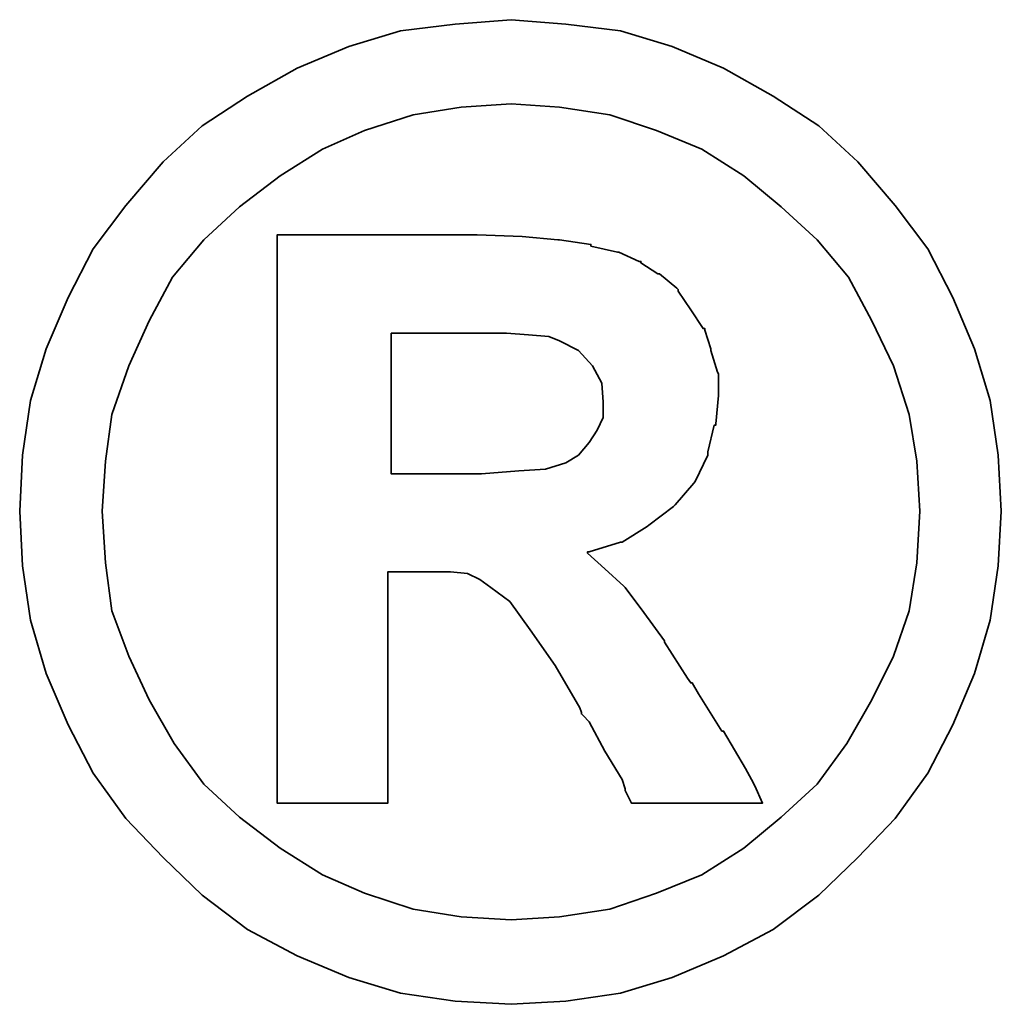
# Model space of a CAD drawing. Header units: millimetres. Extents: x -64 to 412, y -78 to 104.
# Tile 50 of 99: x 138.313 to 138.877, y 4.57 to 5.135. Entities that reach past the tile are written whole.
import ezdxf

# ---------------------------------------------------------------- set-up
doc = ezdxf.new("R2010")
doc.units = ezdxf.units.MM
doc.layers.add('DIM', color=4, linetype='Continuous')
doc.layers.add('layer 1', color=7, linetype='Continuous')

# ---------------------------------------------------------------- blocks, each defined once
blk = doc.blocks.new('TBI MOTION logo(完整正式版)')
at = {"layer": 'layer 1', "color": 22, "lineweight": 35}
for points, knots in [([(81.20634, 4.98624), (81.20634, 4.98624), (81.18649, 5.32862), (81.18649, 5.32862), (81.18649, 5.32862), (81.18649, 5.32862), (81.13886, 5.66206), (81.13886, 5.66206), (81.13886, 5.66206), (81.13886, 5.66206), (81.04359, 5.97764), (81.04359, 5.97764), (81.04359, 5.97764), (81.04359, 5.97764), (80.91061, 6.29124), (80.91061, 6.29124), (80.91061, 6.29124), (80.91061, 6.29124), (80.75778, 6.58697), (80.75778, 6.58697), (80.75778, 6.58697), (80.75778, 6.58697), (80.5593, 6.85294), (80.5593, 6.85294), (80.5593, 6.85294), (80.5593, 6.85294), (80.33105, 7.1189), (80.33105, 7.1189), (80.33105, 7.1189), (80.33105, 7.1189), (80.09287, 7.33921), (80.09287, 7.33921), (80.09287, 7.33921), (80.09287, 7.33921), (79.815, 7.51982), (79.815, 7.51982), (79.815, 7.51982), (79.815, 7.51982), (79.51133, 7.69051), (79.51133, 7.69051), (79.51133, 7.69051), (79.51133, 7.69051), (79.19773, 7.8235), (79.19773, 7.8235), (79.19773, 7.8235), (79.19773, 7.8235), (78.88215, 7.91877), (78.88215, 7.91877), (78.88215, 7.91877), (78.88215, 7.91877), (78.54871, 7.95846), (78.54871, 7.95846), (78.54871, 7.95846), (78.54871, 7.95846), (78.21526, 7.98625), (78.21526, 7.98625), (78.21526, 7.98625), (78.21526, 7.98625), (77.87388, 7.95846), (77.87388, 7.95846), (77.87388, 7.95846), (77.87388, 7.95846), (77.54044, 7.91877), (77.54044, 7.91877), (77.54044, 7.91877), (77.54044, 7.91877), (77.22485, 7.8235), (77.22485, 7.8235), (77.22485, 7.8235), (77.22485, 7.8235), (76.91027, 7.69051), (76.91027, 7.69051), (76.91027, 7.69051), (76.91027, 7.69051), (76.6056, 7.51982), (76.6056, 7.51982), (76.6056, 7.51982), (76.6056, 7.51982), (76.32972, 7.33921), (76.32972, 7.33921), (76.32972, 7.33921), (76.32972, 7.33921), (76.09154, 7.1189), (76.09154, 7.1189), (76.09154, 7.1189), (76.09154, 7.1189), (75.86329, 6.85294), (75.86329, 6.85294), (75.86329, 6.85294), (75.86329, 6.85294), (75.66382, 6.58697), (75.66382, 6.58697), (75.66382, 6.58697), (75.66382, 6.58697), (75.51099, 6.29124), (75.51099, 6.29124), (75.51099, 6.29124), (75.51099, 6.29124), (75.37702, 5.97764), (75.37702, 5.97764), (75.37702, 5.97764), (75.37702, 5.97764), (75.28175, 5.66206), (75.28175, 5.66206), (75.28175, 5.66206), (75.28175, 5.66206), (75.23411, 5.32862), (75.23411, 5.32862), (75.23411, 5.32862), (75.23411, 5.32862), (75.21625, 4.98624), (75.21625, 4.98624), (75.21625, 4.98624), (75.21625, 4.98624), (75.23411, 4.6528), (75.23411, 4.6528), (75.23411, 4.6528), (75.23411, 4.6528), (75.28175, 4.32035), (75.28175, 4.32035), (75.28175, 4.32035), (75.28175, 4.32035), (75.37702, 3.99583), (75.37702, 3.99583), (75.37702, 3.99583), (75.37702, 3.99583), (75.51099, 3.68224), (75.51099, 3.68224), (75.51099, 3.68224), (75.51099, 3.68224), (75.66382, 3.38749), (75.66382, 3.38749), (75.66382, 3.38749), (75.66382, 3.38749), (75.86329, 3.10963), (75.86329, 3.10963), (75.86329, 3.10963), (75.86329, 3.10963), (76.09154, 2.87145), (76.09154, 2.87145), (76.09154, 2.87145), (76.09154, 2.87145), (76.32972, 2.6432), (76.32972, 2.6432), (76.32972, 2.6432), (76.32972, 2.6432), (76.6056, 2.43381), (76.6056, 2.43381), (76.6056, 2.43381), (76.6056, 2.43381), (76.91027, 2.27205), (76.91027, 2.27205), (76.91027, 2.27205), (76.91027, 2.27205), (77.22485, 2.13906), (77.22485, 2.13906), (77.22485, 2.13906), (77.22485, 2.13906), (77.54044, 2.0438), (77.54044, 2.0438), (77.54044, 2.0438), (77.54044, 2.0438), (77.87388, 1.99616), (77.87388, 1.99616), (77.87388, 1.99616), (77.87388, 1.99616), (78.21526, 1.97631), (78.21526, 1.97631), (78.21526, 1.97631), (78.21526, 1.97631), (78.54871, 1.99616), (78.54871, 1.99616), (78.54871, 1.99616), (78.54871, 1.99616), (78.88215, 2.0438), (78.88215, 2.0438), (78.88215, 2.0438), (78.88215, 2.0438), (79.19773, 2.13906), (79.19773, 2.13906), (79.19773, 2.13906), (79.19773, 2.13906), (79.51133, 2.27205), (79.51133, 2.27205), (79.51133, 2.27205), (79.51133, 2.27205), (79.815, 2.43381), (79.815, 2.43381), (79.815, 2.43381), (79.815, 2.43381), (80.09287, 2.6432), (80.09287, 2.6432), (80.09287, 2.6432), (80.09287, 2.6432), (80.33105, 2.87145), (80.33105, 2.87145), (80.33105, 2.87145), (80.33105, 2.87145), (80.5593, 3.10963), (80.5593, 3.10963), (80.5593, 3.10963), (80.5593, 3.10963), (80.75778, 3.38749), (80.75778, 3.38749), (80.75778, 3.38749), (80.75778, 3.38749), (80.91061, 3.68224), (80.91061, 3.68224), (80.91061, 3.68224), (80.91061, 3.68224), (81.04359, 3.99583), (81.04359, 3.99583), (81.04359, 3.99583), (81.04359, 3.99583), (81.13886, 4.32035), (81.13886, 4.32035), (81.13886, 4.32035), (81.13886, 4.32035), (81.18649, 4.6528), (81.18649, 4.6528), (81.18649, 4.6528), (81.18649, 4.6528), (81.20634, 4.98624), (81.20634, 4.98624)], [0, 0, 0, 0, 0.0178571, 0.0178571, 0.0178571, 0.0178571, 0.0357143, 0.0357143, 0.0357143, 0.0357143, 0.0535714, 0.0535714, 0.0535714, 0.0535714, 0.0714286, 0.0714286, 0.0714286, 0.0714286, 0.0892857, 0.0892857, 0.0892857, 0.0892857, 0.1071429, 0.1071429, 0.1071429, 0.1071429, 0.125, 0.125, 0.125, 0.125, 0.1428571, 0.1428571, 0.1428571, 0.1428571, 0.1607143, 0.1607143, 0.1607143, 0.1607143, 0.1785714, 0.1785714, 0.1785714, 0.1785714, 0.1964286, 0.1964286, 0.1964286, 0.1964286, 0.2142857, 0.2142857, 0.2142857, 0.2142857, 0.2321429, 0.2321429, 0.2321429, 0.2321429, 0.25, 0.25, 0.25, 0.25, 0.2678571, 0.2678571, 0.2678571, 0.2678571, 0.2857143, 0.2857143, 0.2857143, 0.2857143, 0.3035714, 0.3035714, 0.3035714, 0.3035714, 0.3214286, 0.3214286, 0.3214286, 0.3214286, 0.3392857, 0.3392857, 0.3392857, 0.3392857, 0.3571429, 0.3571429, 0.3571429, 0.3571429, 0.375, 0.375, 0.375, 0.375, 0.3928571, 0.3928571, 0.3928571, 0.3928571, 0.4107143, 0.4107143, 0.4107143, 0.4107143, 0.4285714, 0.4285714, 0.4285714, 0.4285714, 0.4464286, 0.4464286, 0.4464286, 0.4464286, 0.4642857, 0.4642857, 0.4642857, 0.4642857, 0.4821429, 0.4821429, 0.4821429, 0.4821429, 0.5, 0.5, 0.5, 0.5, 0.5178571, 0.5178571, 0.5178571, 0.5178571, 0.5357143, 0.5357143, 0.5357143, 0.5357143, 0.5535714, 0.5535714, 0.5535714, 0.5535714, 0.5714286, 0.5714286, 0.5714286, 0.5714286, 0.5892857, 0.5892857, 0.5892857, 0.5892857, 0.6071429, 0.6071429, 0.6071429, 0.6071429, 0.625, 0.625, 0.625, 0.625, 0.6428571, 0.6428571, 0.6428571, 0.6428571, 0.6607143, 0.6607143, 0.6607143, 0.6607143, 0.6785714, 0.6785714, 0.6785714, 0.6785714, 0.6964286, 0.6964286, 0.6964286, 0.6964286, 0.7142857, 0.7142857, 0.7142857, 0.7142857, 0.7321429, 0.7321429, 0.7321429, 0.7321429, 0.75, 0.75, 0.75, 0.75, 0.7678571, 0.7678571, 0.7678571, 0.7678571, 0.7857143, 0.7857143, 0.7857143, 0.7857143, 0.8035714, 0.8035714, 0.8035714, 0.8035714, 0.8214286, 0.8214286, 0.8214286, 0.8214286, 0.8392857, 0.8392857, 0.8392857, 0.8392857, 0.8571429, 0.8571429, 0.8571429, 0.8571429, 0.875, 0.875, 0.875, 0.875, 0.8928571, 0.8928571, 0.8928571, 0.8928571, 0.9107143, 0.9107143, 0.9107143, 0.9107143, 0.9285714, 0.9285714, 0.9285714, 0.9285714, 0.9464286, 0.9464286, 0.9464286, 0.9464286, 0.9642857, 0.9642857, 0.9642857, 0.9642857, 0.9821429, 0.9821429, 0.9821429, 0.9821429, 1, 1, 1, 1]), ([(80.71014, 4.98624), (80.71014, 4.98624), (80.69129, 5.29091), (80.69129, 5.29091), (80.69129, 5.29091), (80.69129, 5.29091), (80.64464, 5.57672), (80.64464, 5.57672), (80.64464, 5.57672), (80.64464, 5.57672), (80.54937, 5.87245), (80.54937, 5.87245), (80.54937, 5.87245), (80.54937, 5.87245), (80.41639, 6.14833), (80.41639, 6.14833), (80.41639, 6.14833), (80.41639, 6.14833), (80.27349, 6.41429), (80.27349, 6.41429), (80.27349, 6.41429), (80.27349, 6.41429), (80.08295, 6.64255), (80.08295, 6.64255), (80.08295, 6.64255), (80.08295, 6.64255), (79.86264, 6.84301), (79.86264, 6.84301), (79.86264, 6.84301), (79.86264, 6.84301), (79.63439, 7.03355), (79.63439, 7.03355), (79.63439, 7.03355), (79.63439, 7.03355), (79.37835, 7.1963), (79.37835, 7.1963), (79.37835, 7.1963), (79.37835, 7.1963), (79.10246, 7.30944), (79.10246, 7.30944), (79.10246, 7.30944), (79.10246, 7.30944), (78.81665, 7.40471), (78.81665, 7.40471), (78.81665, 7.40471), (78.81665, 7.40471), (78.511, 7.45234), (78.511, 7.45234), (78.511, 7.45234), (78.511, 7.45234), (78.21526, 7.47219), (78.21526, 7.47219), (78.21526, 7.47219), (78.21526, 7.47219), (77.9106, 7.45234), (77.9106, 7.45234), (77.9106, 7.45234), (77.9106, 7.45234), (77.61685, 7.40471), (77.61685, 7.40471), (77.61685, 7.40471), (77.61685, 7.40471), (77.32012, 7.30944), (77.32012, 7.30944), (77.32012, 7.30944), (77.32012, 7.30944), (77.06309, 7.1963), (77.06309, 7.1963), (77.06309, 7.1963), (77.06309, 7.1963), (76.80606, 7.03355), (76.80606, 7.03355), (76.80606, 7.03355), (76.80606, 7.03355), (76.55797, 6.84301), (76.55797, 6.84301), (76.55797, 6.84301), (76.55797, 6.84301), (76.34063, 6.64255), (76.34063, 6.64255), (76.34063, 6.64255), (76.34063, 6.64255), (76.1491, 6.41429), (76.1491, 6.41429), (76.1491, 6.41429), (76.1491, 6.41429), (76.0062, 6.14833), (76.0062, 6.14833), (76.0062, 6.14833), (76.0062, 6.14833), (75.88314, 5.87245), (75.88314, 5.87245), (75.88314, 5.87245), (75.88314, 5.87245), (75.77794, 5.57672), (75.77794, 5.57672), (75.77794, 5.57672), (75.77794, 5.57672), (75.73924, 5.29091), (75.73924, 5.29091), (75.73924, 5.29091), (75.73924, 5.29091), (75.72039, 4.98624), (75.72039, 4.98624), (75.72039, 4.98624), (75.72039, 4.98624), (75.73924, 4.67165), (75.73924, 4.67165), (75.73924, 4.67165), (75.73924, 4.67165), (75.77794, 4.37791), (75.77794, 4.37791), (75.77794, 4.37791), (75.77794, 4.37791), (75.88314, 4.10102), (75.88314, 4.10102), (75.88314, 4.10102), (75.88314, 4.10102), (76.0062, 3.83407), (76.0062, 3.83407), (76.0062, 3.83407), (76.0062, 3.83407), (76.15902, 3.56811), (76.15902, 3.56811), (76.15902, 3.56811), (76.15902, 3.56811), (76.34063, 3.32001), (76.34063, 3.32001), (76.34063, 3.32001), (76.34063, 3.32001), (76.55797, 3.11955), (76.55797, 3.11955), (76.55797, 3.11955), (76.55797, 3.11955), (76.80606, 2.92901), (76.80606, 2.92901), (76.80606, 2.92901), (76.80606, 2.92901), (77.06309, 2.76725), (77.06309, 2.76725), (77.06309, 2.76725), (77.06309, 2.76725), (77.32012, 2.65412), (77.32012, 2.65412), (77.32012, 2.65412), (77.32012, 2.65412), (77.61685, 2.55786), (77.61685, 2.55786), (77.61685, 2.55786), (77.61685, 2.55786), (77.9106, 2.51022), (77.9106, 2.51022), (77.9106, 2.51022), (77.9106, 2.51022), (78.21526, 2.49137), (78.21526, 2.49137), (78.21526, 2.49137), (78.21526, 2.49137), (78.511, 2.51022), (78.511, 2.51022), (78.511, 2.51022), (78.511, 2.51022), (78.81665, 2.55786), (78.81665, 2.55786), (78.81665, 2.55786), (78.81665, 2.55786), (79.10246, 2.65412), (79.10246, 2.65412), (79.10246, 2.65412), (79.10246, 2.65412), (79.37835, 2.76725), (79.37835, 2.76725), (79.37835, 2.76725), (79.37835, 2.76725), (79.63439, 2.92901), (79.63439, 2.92901), (79.63439, 2.92901), (79.63439, 2.92901), (79.86264, 3.11955), (79.86264, 3.11955), (79.86264, 3.11955), (79.86264, 3.11955), (80.08295, 3.32001), (80.08295, 3.32001), (80.08295, 3.32001), (80.08295, 3.32001), (80.26356, 3.56811), (80.26356, 3.56811), (80.26356, 3.56811), (80.26356, 3.56811), (80.41639, 3.83407), (80.41639, 3.83407), (80.41639, 3.83407), (80.41639, 3.83407), (80.54937, 4.10102), (80.54937, 4.10102), (80.54937, 4.10102), (80.54937, 4.10102), (80.64464, 4.37791), (80.64464, 4.37791), (80.64464, 4.37791), (80.64464, 4.37791), (80.69129, 4.67165), (80.69129, 4.67165), (80.69129, 4.67165), (80.69129, 4.67165), (80.71014, 4.98624), (80.71014, 4.98624)], [0, 0, 0, 0, 0.0192308, 0.0192308, 0.0192308, 0.0192308, 0.0384615, 0.0384615, 0.0384615, 0.0384615, 0.0576923, 0.0576923, 0.0576923, 0.0576923, 0.0769231, 0.0769231, 0.0769231, 0.0769231, 0.0961538, 0.0961538, 0.0961538, 0.0961538, 0.1153846, 0.1153846, 0.1153846, 0.1153846, 0.1346154, 0.1346154, 0.1346154, 0.1346154, 0.1538462, 0.1538462, 0.1538462, 0.1538462, 0.1730769, 0.1730769, 0.1730769, 0.1730769, 0.1923077, 0.1923077, 0.1923077, 0.1923077, 0.2115385, 0.2115385, 0.2115385, 0.2115385, 0.2307692, 0.2307692, 0.2307692, 0.2307692, 0.25, 0.25, 0.25, 0.25, 0.2692308, 0.2692308, 0.2692308, 0.2692308, 0.2884615, 0.2884615, 0.2884615, 0.2884615, 0.3076923, 0.3076923, 0.3076923, 0.3076923, 0.3269231, 0.3269231, 0.3269231, 0.3269231, 0.3461538, 0.3461538, 0.3461538, 0.3461538, 0.3653846, 0.3653846, 0.3653846, 0.3653846, 0.3846154, 0.3846154, 0.3846154, 0.3846154, 0.4038462, 0.4038462, 0.4038462, 0.4038462, 0.4230769, 0.4230769, 0.4230769, 0.4230769, 0.4423077, 0.4423077, 0.4423077, 0.4423077, 0.4615385, 0.4615385, 0.4615385, 0.4615385, 0.4807692, 0.4807692, 0.4807692, 0.4807692, 0.5, 0.5, 0.5, 0.5, 0.5192308, 0.5192308, 0.5192308, 0.5192308, 0.5384615, 0.5384615, 0.5384615, 0.5384615, 0.5576923, 0.5576923, 0.5576923, 0.5576923, 0.5769231, 0.5769231, 0.5769231, 0.5769231, 0.5961538, 0.5961538, 0.5961538, 0.5961538, 0.6153846, 0.6153846, 0.6153846, 0.6153846, 0.6346154, 0.6346154, 0.6346154, 0.6346154, 0.6538462, 0.6538462, 0.6538462, 0.6538462, 0.6730769, 0.6730769, 0.6730769, 0.6730769, 0.6923077, 0.6923077, 0.6923077, 0.6923077, 0.7115385, 0.7115385, 0.7115385, 0.7115385, 0.7307692, 0.7307692, 0.7307692, 0.7307692, 0.75, 0.75, 0.75, 0.75, 0.7692308, 0.7692308, 0.7692308, 0.7692308, 0.7884615, 0.7884615, 0.7884615, 0.7884615, 0.8076923, 0.8076923, 0.8076923, 0.8076923, 0.8269231, 0.8269231, 0.8269231, 0.8269231, 0.8461538, 0.8461538, 0.8461538, 0.8461538, 0.8653846, 0.8653846, 0.8653846, 0.8653846, 0.8846154, 0.8846154, 0.8846154, 0.8846154, 0.9038462, 0.9038462, 0.9038462, 0.9038462, 0.9230769, 0.9230769, 0.9230769, 0.9230769, 0.9423077, 0.9423077, 0.9423077, 0.9423077, 0.9615385, 0.9615385, 0.9615385, 0.9615385, 0.9807692, 0.9807692, 0.9807692, 0.9807692, 1, 1, 1, 1]), ([(76.78721, 3.2823), (76.78721, 3.2823), (76.78721, 3.32001), (76.78721, 3.32001), (76.78721, 3.32001), (76.78721, 3.32001), (76.78721, 3.42422), (76.78721, 3.42422), (76.78721, 3.42422), (76.78721, 3.42422), (76.78721, 3.59689), (76.78721, 3.59689), (76.78721, 3.59689), (76.78721, 3.59689), (76.78721, 3.80529), (76.78721, 3.80529), (76.78721, 3.80529), (76.78721, 3.80529), (76.78721, 4.0524), (76.78721, 4.0524), (76.78721, 4.0524), (76.78721, 4.0524), (76.78721, 4.32035), (76.78721, 4.32035), (76.78721, 4.32035), (76.78721, 4.32035), (76.78721, 4.92868), (76.78721, 4.92868), (76.78721, 4.92868), (76.78721, 4.92868), (76.78721, 5.53801), (76.78721, 5.53801), (76.78721, 5.53801), (76.78721, 5.53801), (76.78721, 5.82482), (76.78721, 5.82482), (76.78721, 5.82482), (76.78721, 5.82482), (76.78721, 6.07291), (76.78721, 6.07291), (76.78721, 6.07291), (76.78721, 6.07291), (76.78721, 6.30017), (76.78721, 6.30017), (76.78721, 6.30017), (76.78721, 6.30017), (76.78721, 6.45399), (76.78721, 6.45399), (76.78721, 6.45399), (76.78721, 6.45399), (76.78721, 6.5572), (76.78721, 6.5572), (76.78721, 6.5572), (76.78721, 6.5572), (76.78721, 6.59689), (76.78721, 6.59689), (76.78721, 6.59689), (76.78721, 6.59689), (76.78721, 6.67232), (76.78721, 6.67232), (76.78721, 6.67232), (76.78721, 6.67232), (76.8537, 6.67232), (76.8537, 6.67232), (76.8537, 6.67232), (76.8537, 6.67232), (76.87355, 6.67232), (76.87355, 6.67232), (76.87355, 6.67232), (76.87355, 6.67232), (76.91027, 6.67232), (76.91027, 6.67232), (76.91027, 6.67232), (76.91027, 6.67232), (77.04424, 6.67232), (77.04424, 6.67232), (77.04424, 6.67232), (77.04424, 6.67232), (77.22485, 6.67232), (77.22485, 6.67232), (77.22485, 6.67232), (77.22485, 6.67232), (77.43524, 6.67232), (77.43524, 6.67232), (77.43524, 6.67232), (77.43524, 6.67232), (77.65357, 6.67232), (77.65357, 6.67232), (77.65357, 6.67232), (77.65357, 6.67232), (77.82625, 6.67232), (77.82625, 6.67232), (77.82625, 6.67232), (77.82625, 6.67232), (77.94037, 6.67232), (77.94037, 6.67232), (77.94037, 6.67232), (77.94037, 6.67232), (77.97709, 6.67232), (77.97709, 6.67232), (77.97709, 6.67232), (77.97709, 6.67232), (77.99694, 6.67232), (77.99694, 6.67232), (77.99694, 6.67232), (77.99694, 6.67232), (78.00686, 6.67232), (78.00686, 6.67232), (78.00686, 6.67232), (78.00686, 6.67232), (78.28275, 6.6624), (78.28275, 6.6624), (78.28275, 6.6624), (78.28275, 6.6624), (78.50107, 6.64255), (78.50107, 6.64255), (78.50107, 6.64255), (78.50107, 6.64255), (78.511, 6.64255), (78.511, 6.64255), (78.511, 6.64255), (78.511, 6.64255), (78.70154, 6.61476), (78.70154, 6.61476), (78.70154, 6.61476), (78.70154, 6.61476), (78.70154, 6.60483), (78.70154, 6.60483), (78.70154, 6.60483), (78.70154, 6.60483), (78.86429, 6.56713), (78.86429, 6.56713), (78.86429, 6.56713), (78.86429, 6.56713), (78.87223, 6.56713), (78.87223, 6.56713), (78.87223, 6.56713), (78.87223, 6.56713), (78.99727, 6.51056), (78.99727, 6.51056), (78.99727, 6.51056), (78.99727, 6.51056), (79.00719, 6.51056), (79.00719, 6.51056), (79.00719, 6.51056), (79.00719, 6.51056), (79.00719, 6.50162), (79.00719, 6.50162), (79.00719, 6.50162), (79.00719, 6.50162), (79.1104, 6.43415), (79.1104, 6.43415), (79.1104, 6.43415), (79.1104, 6.43415), (79.12132, 6.43415), (79.12132, 6.43415), (79.12132, 6.43415), (79.12132, 6.43415), (79.22552, 6.34781), (79.22552, 6.34781), (79.22552, 6.34781), (79.22552, 6.34781), (79.23544, 6.33888), (79.23544, 6.33888), (79.23544, 6.33888), (79.23544, 6.33888), (79.23544, 6.32895), (79.23544, 6.32895), (79.23544, 6.32895), (79.23544, 6.32895), (79.31087, 6.21483), (79.31087, 6.21483), (79.31087, 6.21483), (79.31087, 6.21483), (79.38629, 6.1007), (79.38629, 6.1007), (79.38629, 6.1007), (79.38629, 6.1007), (79.3972, 6.1007), (79.3972, 6.1007), (79.3972, 6.1007), (79.3972, 6.1007), (79.3972, 6.09078), (79.3972, 6.09078), (79.3972, 6.09078), (79.3972, 6.09078), (79.43392, 5.97764), (79.43392, 5.97764), (79.43392, 5.97764), (79.43392, 5.97764), (79.43392, 5.96772), (79.43392, 5.96772), (79.43392, 5.96772), (79.43392, 5.96772), (79.47362, 5.83474), (79.47362, 5.83474), (79.47362, 5.83474), (79.47362, 5.83474), (79.48156, 5.82482), (79.48156, 5.82482), (79.48156, 5.82482), (79.48156, 5.82482), (79.48156, 5.69977), (79.48156, 5.69977), (79.48156, 5.69977), (79.48156, 5.69977), (79.48156, 5.69183), (79.48156, 5.69183), (79.48156, 5.69183), (79.48156, 5.69183), (79.4637, 5.51915), (79.4637, 5.51915), (79.4637, 5.51915), (79.4637, 5.51915), (79.4637, 5.51122), (79.4637, 5.51122), (79.4637, 5.51122), (79.4637, 5.51122), (79.45377, 5.51122), (79.45377, 5.51122), (79.45377, 5.51122), (79.45377, 5.51122), (79.41507, 5.34847), (79.41507, 5.34847), (79.41507, 5.34847), (79.41507, 5.34847), (79.41507, 5.33854), (79.41507, 5.33854), (79.41507, 5.33854), (79.41507, 5.33854), (79.41507, 5.32862), (79.41507, 5.32862), (79.41507, 5.32862), (79.41507, 5.32862), (79.33865, 5.16785), (79.33865, 5.16785), (79.33865, 5.16785), (79.33865, 5.16785), (79.33071, 5.15693), (79.33071, 5.15693), (79.33071, 5.15693), (79.33071, 5.15693), (79.2156, 5.02495), (79.2156, 5.02495), (79.2156, 5.02495), (79.2156, 5.02495), (79.20567, 5.01502), (79.20567, 5.01502), (79.20567, 5.01502), (79.20567, 5.01502), (79.05483, 4.89991), (79.05483, 4.89991), (79.05483, 4.89991), (79.05483, 4.89991), (79.04491, 4.89197), (79.04491, 4.89197), (79.04491, 4.89197), (79.04491, 4.89197), (78.89208, 4.7967), (78.89208, 4.7967), (78.89208, 4.7967), (78.89208, 4.7967), (78.88215, 4.7967), (78.88215, 4.7967), (78.88215, 4.7967), (78.88215, 4.7967), (78.69161, 4.73913), (78.69161, 4.73913), (78.69161, 4.73913), (78.69161, 4.73913), (78.68169, 4.73913), (78.68169, 4.73913), (78.68169, 4.73913), (78.68169, 4.73913), (78.68169, 4.72921), (78.68169, 4.72921), (78.68169, 4.72921), (78.68169, 4.72921), (78.78688, 4.63394), (78.78688, 4.63394), (78.78688, 4.63394), (78.78688, 4.63394), (78.902, 4.52875), (78.902, 4.52875), (78.902, 4.52875), (78.902, 4.52875), (78.91093, 4.52081), (78.91093, 4.52081), (78.91093, 4.52081), (78.91093, 4.52081), (79.02506, 4.36798), (79.02506, 4.36798), (79.02506, 4.36798), (79.02506, 4.36798), (79.1501, 4.1953), (79.1501, 4.1953), (79.1501, 4.1953), (79.1501, 4.1953), (79.1501, 4.18736), (79.1501, 4.18736), (79.1501, 4.18736), (79.1501, 4.18736), (79.29201, 3.96705), (79.29201, 3.96705), (79.29201, 3.96705), (79.29201, 3.96705), (79.31087, 3.93828), (79.31087, 3.93828), (79.31087, 3.93828), (79.31087, 3.93828), (79.32079, 3.93828), (79.32079, 3.93828), (79.32079, 3.93828), (79.32079, 3.93828), (79.3585, 3.87178), (79.3585, 3.87178), (79.3585, 3.87178), (79.3585, 3.87178), (79.50141, 3.64353), (79.50141, 3.64353), (79.50141, 3.64353), (79.50141, 3.64353), (79.51133, 3.64353), (79.51133, 3.64353), (79.51133, 3.64353), (79.51133, 3.64353), (79.64431, 3.41528), (79.64431, 3.41528), (79.64431, 3.41528), (79.64431, 3.41528), (79.68202, 3.3478), (79.68202, 3.3478), (79.68202, 3.3478), (79.68202, 3.3478), (79.70187, 3.31009), (79.70187, 3.31009), (79.70187, 3.31009), (79.70187, 3.31009), (79.7495, 3.2049), (79.7495, 3.2049), (79.7495, 3.2049), (79.7495, 3.2049), (79.64431, 3.2049), (79.64431, 3.2049), (79.64431, 3.2049), (79.64431, 3.2049), (79.62546, 3.2049), (79.62546, 3.2049), (79.62546, 3.2049), (79.62546, 3.2049), (79.53912, 3.2049), (79.53912, 3.2049), (79.53912, 3.2049), (79.53912, 3.2049), (79.31087, 3.2049), (79.31087, 3.2049), (79.31087, 3.2049), (79.31087, 3.2049), (79.08262, 3.2049), (79.08262, 3.2049), (79.08262, 3.2049), (79.08262, 3.2049), (79.00719, 3.2049), (79.00719, 3.2049), (79.00719, 3.2049), (79.00719, 3.2049), (78.98735, 3.2049), (78.98735, 3.2049), (78.98735, 3.2049), (78.98735, 3.2049), (78.94964, 3.2049), (78.94964, 3.2049), (78.94964, 3.2049), (78.94964, 3.2049), (78.92979, 3.24459), (78.92979, 3.24459), (78.92979, 3.24459), (78.92979, 3.24459), (78.91093, 3.2823), (78.91093, 3.2823), (78.91093, 3.2823), (78.91093, 3.2823), (78.91093, 3.29223), (78.91093, 3.29223), (78.91093, 3.29223), (78.91093, 3.29223), (78.89208, 3.3478), (78.89208, 3.3478), (78.89208, 3.3478), (78.89208, 3.3478), (78.78688, 3.52048), (78.78688, 3.52048), (78.78688, 3.52048), (78.78688, 3.52048), (78.69161, 3.7001), (78.69161, 3.7001), (78.69161, 3.7001), (78.69161, 3.7001), (78.6539, 3.7388), (78.6539, 3.7388), (78.6539, 3.7388), (78.6539, 3.7388), (78.64398, 3.74873), (78.64398, 3.74873), (78.64398, 3.74873), (78.64398, 3.74873), (78.64398, 3.75766), (78.64398, 3.75766), (78.64398, 3.75766), (78.64398, 3.75766), (78.63405, 3.78644), (78.63405, 3.78644), (78.63405, 3.78644), (78.63405, 3.78644), (78.48321, 4.04347), (78.48321, 4.04347), (78.48321, 4.04347), (78.48321, 4.04347), (78.33038, 4.2618), (78.33038, 4.2618), (78.33038, 4.2618), (78.33038, 4.2618), (78.20732, 4.43447), (78.20732, 4.43447), (78.20732, 4.43447), (78.20732, 4.43447), (78.09221, 4.52081), (78.09221, 4.52081), (78.09221, 4.52081), (78.09221, 4.52081), (78.02472, 4.56845), (78.02472, 4.56845), (78.02472, 4.56845), (78.02472, 4.56845), (77.9493, 4.60616), (77.9493, 4.60616), (77.9493, 4.60616), (77.9493, 4.60616), (77.8451, 4.61608), (77.8451, 4.61608), (77.8451, 4.61608), (77.8451, 4.61608), (77.71113, 4.61608), (77.71113, 4.61608), (77.71113, 4.61608), (77.71113, 4.61608), (77.69128, 4.61608), (77.69128, 4.61608), (77.69128, 4.61608), (77.69128, 4.61608), (77.67342, 4.61608), (77.67342, 4.61608), (77.67342, 4.61608), (77.67342, 4.61608), (77.5583, 4.61608), (77.5583, 4.61608), (77.5583, 4.61608), (77.5583, 4.61608), (77.46303, 4.61608), (77.46303, 4.61608), (77.46303, 4.61608), (77.46303, 4.61608), (77.46303, 4.54761), (77.46303, 4.54761), (77.46303, 4.54761), (77.46303, 4.54761), (77.46303, 4.47318), (77.46303, 4.47318), (77.46303, 4.47318), (77.46303, 4.47318), (77.46303, 4.24294), (77.46303, 4.24294), (77.46303, 4.24294), (77.46303, 4.24294), (77.46303, 3.99583), (77.46303, 3.99583), (77.46303, 3.99583), (77.46303, 3.99583), (77.46303, 3.72888), (77.46303, 3.72888), (77.46303, 3.72888), (77.46303, 3.72888), (77.46303, 3.51055), (77.46303, 3.51055), (77.46303, 3.51055), (77.46303, 3.51055), (77.46303, 3.42422), (77.46303, 3.42422), (77.46303, 3.42422), (77.46303, 3.42422), (77.46303, 3.35773), (77.46303, 3.35773), (77.46303, 3.35773), (77.46303, 3.35773), (77.46303, 3.30017), (77.46303, 3.30017), (77.46303, 3.30017), (77.46303, 3.30017), (77.46303, 3.2823), (77.46303, 3.2823), (77.46303, 3.2823), (77.46303, 3.2823), (77.46303, 3.2049), (77.46303, 3.2049), (77.46303, 3.2049), (77.46303, 3.2049), (77.39753, 3.2049), (77.39753, 3.2049), (77.39753, 3.2049), (77.39753, 3.2049), (77.37768, 3.2049), (77.37768, 3.2049), (77.37768, 3.2049), (77.37768, 3.2049), (77.32012, 3.2049), (77.32012, 3.2049), (77.32012, 3.2049), (77.32012, 3.2049), (77.12165, 3.2049), (77.12165, 3.2049), (77.12165, 3.2049), (77.12165, 3.2049), (76.94897, 3.2049), (76.94897, 3.2049), (76.94897, 3.2049), (76.94897, 3.2049), (76.8924, 3.2049), (76.8924, 3.2049), (76.8924, 3.2049), (76.8924, 3.2049), (76.8537, 3.2049), (76.8537, 3.2049), (76.8537, 3.2049), (76.8537, 3.2049), (76.78721, 3.2049), (76.78721, 3.2049), (76.78721, 3.2049), (76.78721, 3.2049), (76.78721, 3.2823), (76.78721, 3.2823)], [0, 0, 0, 0, 0.0074074, 0.0074074, 0.0074074, 0.0074074, 0.0148148, 0.0148148, 0.0148148, 0.0148148, 0.0222222, 0.0222222, 0.0222222, 0.0222222, 0.0296296, 0.0296296, 0.0296296, 0.0296296, 0.037037, 0.037037, 0.037037, 0.037037, 0.0444444, 0.0444444, 0.0444444, 0.0444444, 0.0518519, 0.0518519, 0.0518519, 0.0518519, 0.0592593, 0.0592593, 0.0592593, 0.0592593, 0.0666667, 0.0666667, 0.0666667, 0.0666667, 0.0740741, 0.0740741, 0.0740741, 0.0740741, 0.0814815, 0.0814815, 0.0814815, 0.0814815, 0.0888889, 0.0888889, 0.0888889, 0.0888889, 0.0962963, 0.0962963, 0.0962963, 0.0962963, 0.1037037, 0.1037037, 0.1037037, 0.1037037, 0.1111111, 0.1111111, 0.1111111, 0.1111111, 0.1185185, 0.1185185, 0.1185185, 0.1185185, 0.1259259, 0.1259259, 0.1259259, 0.1259259, 0.1333333, 0.1333333, 0.1333333, 0.1333333, 0.1407407, 0.1407407, 0.1407407, 0.1407407, 0.1481481, 0.1481481, 0.1481481, 0.1481481, 0.1555556, 0.1555556, 0.1555556, 0.1555556, 0.162963, 0.162963, 0.162963, 0.162963, 0.1703704, 0.1703704, 0.1703704, 0.1703704, 0.1777778, 0.1777778, 0.1777778, 0.1777778, 0.1851852, 0.1851852, 0.1851852, 0.1851852, 0.1925926, 0.1925926, 0.1925926, 0.1925926, 0.2, 0.2, 0.2, 0.2, 0.2074074, 0.2074074, 0.2074074, 0.2074074, 0.2148148, 0.2148148, 0.2148148, 0.2148148, 0.2222222, 0.2222222, 0.2222222, 0.2222222, 0.2296296, 0.2296296, 0.2296296, 0.2296296, 0.237037, 0.237037, 0.237037, 0.237037, 0.2444444, 0.2444444, 0.2444444, 0.2444444, 0.2518519, 0.2518519, 0.2518519, 0.2518519, 0.2592593, 0.2592593, 0.2592593, 0.2592593, 0.2666667, 0.2666667, 0.2666667, 0.2666667, 0.2740741, 0.2740741, 0.2740741, 0.2740741, 0.2814815, 0.2814815, 0.2814815, 0.2814815, 0.2888889, 0.2888889, 0.2888889, 0.2888889, 0.2962963, 0.2962963, 0.2962963, 0.2962963, 0.3037037, 0.3037037, 0.3037037, 0.3037037, 0.3111111, 0.3111111, 0.3111111, 0.3111111, 0.3185185, 0.3185185, 0.3185185, 0.3185185, 0.3259259, 0.3259259, 0.3259259, 0.3259259, 0.3333333, 0.3333333, 0.3333333, 0.3333333, 0.3407407, 0.3407407, 0.3407407, 0.3407407, 0.3481481, 0.3481481, 0.3481481, 0.3481481, 0.3555556, 0.3555556, 0.3555556, 0.3555556, 0.362963, 0.362963, 0.362963, 0.362963, 0.3703704, 0.3703704, 0.3703704, 0.3703704, 0.3777778, 0.3777778, 0.3777778, 0.3777778, 0.3851852, 0.3851852, 0.3851852, 0.3851852, 0.3925926, 0.3925926, 0.3925926, 0.3925926, 0.4, 0.4, 0.4, 0.4, 0.4074074, 0.4074074, 0.4074074, 0.4074074, 0.4148148, 0.4148148, 0.4148148, 0.4148148, 0.4222222, 0.4222222, 0.4222222, 0.4222222, 0.4296296, 0.4296296, 0.4296296, 0.4296296, 0.437037, 0.437037, 0.437037, 0.437037, 0.4444444, 0.4444444, 0.4444444, 0.4444444, 0.4518519, 0.4518519, 0.4518519, 0.4518519, 0.4592593, 0.4592593, 0.4592593, 0.4592593, 0.4666667, 0.4666667, 0.4666667, 0.4666667, 0.4740741, 0.4740741, 0.4740741, 0.4740741, 0.4814815, 0.4814815, 0.4814815, 0.4814815, 0.4888889, 0.4888889, 0.4888889, 0.4888889, 0.4962963, 0.4962963, 0.4962963, 0.4962963, 0.5037037, 0.5037037, 0.5037037, 0.5037037, 0.5111111, 0.5111111, 0.5111111, 0.5111111, 0.5185185, 0.5185185, 0.5185185, 0.5185185, 0.5259259, 0.5259259, 0.5259259, 0.5259259, 0.5333333, 0.5333333, 0.5333333, 0.5333333, 0.5407407, 0.5407407, 0.5407407, 0.5407407, 0.5481481, 0.5481481, 0.5481481, 0.5481481, 0.5555556, 0.5555556, 0.5555556, 0.5555556, 0.562963, 0.562963, 0.562963, 0.562963, 0.5703704, 0.5703704, 0.5703704, 0.5703704, 0.5777778, 0.5777778, 0.5777778, 0.5777778, 0.5851852, 0.5851852, 0.5851852, 0.5851852, 0.5925926, 0.5925926, 0.5925926, 0.5925926, 0.6, 0.6, 0.6, 0.6, 0.6074074, 0.6074074, 0.6074074, 0.6074074, 0.6148148, 0.6148148, 0.6148148, 0.6148148, 0.6222222, 0.6222222, 0.6222222, 0.6222222, 0.6296296, 0.6296296, 0.6296296, 0.6296296, 0.637037, 0.637037, 0.637037, 0.637037, 0.6444444, 0.6444444, 0.6444444, 0.6444444, 0.6518519, 0.6518519, 0.6518519, 0.6518519, 0.6592593, 0.6592593, 0.6592593, 0.6592593, 0.6666667, 0.6666667, 0.6666667, 0.6666667, 0.6740741, 0.6740741, 0.6740741, 0.6740741, 0.6814815, 0.6814815, 0.6814815, 0.6814815, 0.6888889, 0.6888889, 0.6888889, 0.6888889, 0.6962963, 0.6962963, 0.6962963, 0.6962963, 0.7037037, 0.7037037, 0.7037037, 0.7037037, 0.7111111, 0.7111111, 0.7111111, 0.7111111, 0.7185185, 0.7185185, 0.7185185, 0.7185185, 0.7259259, 0.7259259, 0.7259259, 0.7259259, 0.7333333, 0.7333333, 0.7333333, 0.7333333, 0.7407407, 0.7407407, 0.7407407, 0.7407407, 0.7481481, 0.7481481, 0.7481481, 0.7481481, 0.7555556, 0.7555556, 0.7555556, 0.7555556, 0.762963, 0.762963, 0.762963, 0.762963, 0.7703704, 0.7703704, 0.7703704, 0.7703704, 0.7777778, 0.7777778, 0.7777778, 0.7777778, 0.7851852, 0.7851852, 0.7851852, 0.7851852, 0.7925926, 0.7925926, 0.7925926, 0.7925926, 0.8, 0.8, 0.8, 0.8, 0.8074074, 0.8074074, 0.8074074, 0.8074074, 0.8148148, 0.8148148, 0.8148148, 0.8148148, 0.8222222, 0.8222222, 0.8222222, 0.8222222, 0.8296296, 0.8296296, 0.8296296, 0.8296296, 0.837037, 0.837037, 0.837037, 0.837037, 0.8444444, 0.8444444, 0.8444444, 0.8444444, 0.8518519, 0.8518519, 0.8518519, 0.8518519, 0.8592593, 0.8592593, 0.8592593, 0.8592593, 0.8666667, 0.8666667, 0.8666667, 0.8666667, 0.8740741, 0.8740741, 0.8740741, 0.8740741, 0.8814815, 0.8814815, 0.8814815, 0.8814815, 0.8888889, 0.8888889, 0.8888889, 0.8888889, 0.8962963, 0.8962963, 0.8962963, 0.8962963, 0.9037037, 0.9037037, 0.9037037, 0.9037037, 0.9111111, 0.9111111, 0.9111111, 0.9111111, 0.9185185, 0.9185185, 0.9185185, 0.9185185, 0.9259259, 0.9259259, 0.9259259, 0.9259259, 0.9333333, 0.9333333, 0.9333333, 0.9333333, 0.9407407, 0.9407407, 0.9407407, 0.9407407, 0.9481481, 0.9481481, 0.9481481, 0.9481481, 0.9555556, 0.9555556, 0.9555556, 0.9555556, 0.962963, 0.962963, 0.962963, 0.962963, 0.9703704, 0.9703704, 0.9703704, 0.9703704, 0.9777778, 0.9777778, 0.9777778, 0.9777778, 0.9851852, 0.9851852, 0.9851852, 0.9851852, 0.9925926, 0.9925926, 0.9925926, 0.9925926, 1, 1, 1, 1]), ([(77.48288, 6.07291), (77.48288, 6.07291), (77.48288, 5.99551), (77.48288, 5.99551), (77.48288, 5.99551), (77.48288, 5.99551), (77.48288, 5.82482), (77.48288, 5.82482), (77.48288, 5.82482), (77.48288, 5.82482), (77.48288, 5.63328), (77.48288, 5.63328), (77.48288, 5.63328), (77.48288, 5.63328), (77.48288, 5.46358), (77.48288, 5.46358), (77.48288, 5.46358), (77.48288, 5.46358), (77.48288, 5.29091), (77.48288, 5.29091), (77.48288, 5.29091), (77.48288, 5.29091), (77.48288, 5.21449), (77.48288, 5.21449), (77.48288, 5.21449), (77.48288, 5.21449), (77.50074, 5.21449), (77.50074, 5.21449), (77.50074, 5.21449), (77.50074, 5.21449), (77.71113, 5.21449), (77.71113, 5.21449), (77.71113, 5.21449), (77.71113, 5.21449), (77.94037, 5.21449), (77.94037, 5.21449), (77.94037, 5.21449), (77.94037, 5.21449), (78.01579, 5.21449), (78.01579, 5.21449), (78.01579, 5.21449), (78.01579, 5.21449), (78.03465, 5.21449), (78.03465, 5.21449), (78.03465, 5.21449), (78.03465, 5.21449), (78.2629, 5.23335), (78.2629, 5.23335), (78.2629, 5.23335), (78.2629, 5.23335), (78.42565, 5.24327), (78.42565, 5.24327), (78.42565, 5.24327), (78.42565, 5.24327), (78.54871, 5.28098), (78.54871, 5.28098), (78.54871, 5.28098), (78.54871, 5.28098), (78.62611, 5.32862), (78.62611, 5.32862), (78.62611, 5.32862), (78.62611, 5.32862), (78.69161, 5.40503), (78.69161, 5.40503), (78.69161, 5.40503), (78.69161, 5.40503), (78.73925, 5.48145), (78.73925, 5.48145), (78.73925, 5.48145), (78.73925, 5.48145), (78.77696, 5.55885), (78.77696, 5.55885), (78.77696, 5.55885), (78.77696, 5.55885), (78.77696, 5.65214), (78.77696, 5.65214), (78.77696, 5.65214), (78.77696, 5.65214), (78.76902, 5.76726), (78.76902, 5.76726), (78.76902, 5.76726), (78.76902, 5.76726), (78.71146, 5.87245), (78.71146, 5.87245), (78.71146, 5.87245), (78.71146, 5.87245), (78.62611, 5.96772), (78.62611, 5.96772), (78.62611, 5.96772), (78.62611, 5.96772), (78.511, 6.02528), (78.511, 6.02528), (78.511, 6.02528), (78.511, 6.02528), (78.44451, 6.05306), (78.44451, 6.05306), (78.44451, 6.05306), (78.44451, 6.05306), (78.32046, 6.06299), (78.32046, 6.06299), (78.32046, 6.06299), (78.32046, 6.06299), (78.18748, 6.07291), (78.18748, 6.07291), (78.18748, 6.07291), (78.18748, 6.07291), (77.99694, 6.07291), (77.99694, 6.07291), (77.99694, 6.07291), (77.99694, 6.07291), (77.97709, 6.07291), (77.97709, 6.07291), (77.97709, 6.07291), (77.97709, 6.07291), (77.90167, 6.07291), (77.90167, 6.07291), (77.90167, 6.07291), (77.90167, 6.07291), (77.69128, 6.07291), (77.69128, 6.07291), (77.69128, 6.07291), (77.69128, 6.07291), (77.50074, 6.07291), (77.50074, 6.07291), (77.50074, 6.07291), (77.50074, 6.07291), (77.48288, 6.07291), (77.48288, 6.07291)], [0, 0, 0, 0, 0.03125, 0.03125, 0.03125, 0.03125, 0.0625, 0.0625, 0.0625, 0.0625, 0.09375, 0.09375, 0.09375, 0.09375, 0.125, 0.125, 0.125, 0.125, 0.15625, 0.15625, 0.15625, 0.15625, 0.1875, 0.1875, 0.1875, 0.1875, 0.21875, 0.21875, 0.21875, 0.21875, 0.25, 0.25, 0.25, 0.25, 0.28125, 0.28125, 0.28125, 0.28125, 0.3125, 0.3125, 0.3125, 0.3125, 0.34375, 0.34375, 0.34375, 0.34375, 0.375, 0.375, 0.375, 0.375, 0.40625, 0.40625, 0.40625, 0.40625, 0.4375, 0.4375, 0.4375, 0.4375, 0.46875, 0.46875, 0.46875, 0.46875, 0.5, 0.5, 0.5, 0.5, 0.53125, 0.53125, 0.53125, 0.53125, 0.5625, 0.5625, 0.5625, 0.5625, 0.59375, 0.59375, 0.59375, 0.59375, 0.625, 0.625, 0.625, 0.625, 0.65625, 0.65625, 0.65625, 0.65625, 0.6875, 0.6875, 0.6875, 0.6875, 0.71875, 0.71875, 0.71875, 0.71875, 0.75, 0.75, 0.75, 0.75, 0.78125, 0.78125, 0.78125, 0.78125, 0.8125, 0.8125, 0.8125, 0.8125, 0.84375, 0.84375, 0.84375, 0.84375, 0.875, 0.875, 0.875, 0.875, 0.90625, 0.90625, 0.90625, 0.90625, 0.9375, 0.9375, 0.9375, 0.9375, 0.96875, 0.96875, 0.96875, 0.96875, 1, 1, 1, 1])]:
    blk.add_open_spline(points, degree=3, knots=knots, dxfattribs=at)

msp = doc.modelspace()

# ---------------------------------------------------------------- block references
at = {"layer": 'DIM', "color": 7, "xscale": 0.09408959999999, "yscale": 0.09408959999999, "zscale": 0.09408959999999}
msp.add_blockref('TBI MOTION logo(完整正式版)', (131.23625, 4.38406), dxfattribs=at)

doc.saveas('drawing.dxf')
